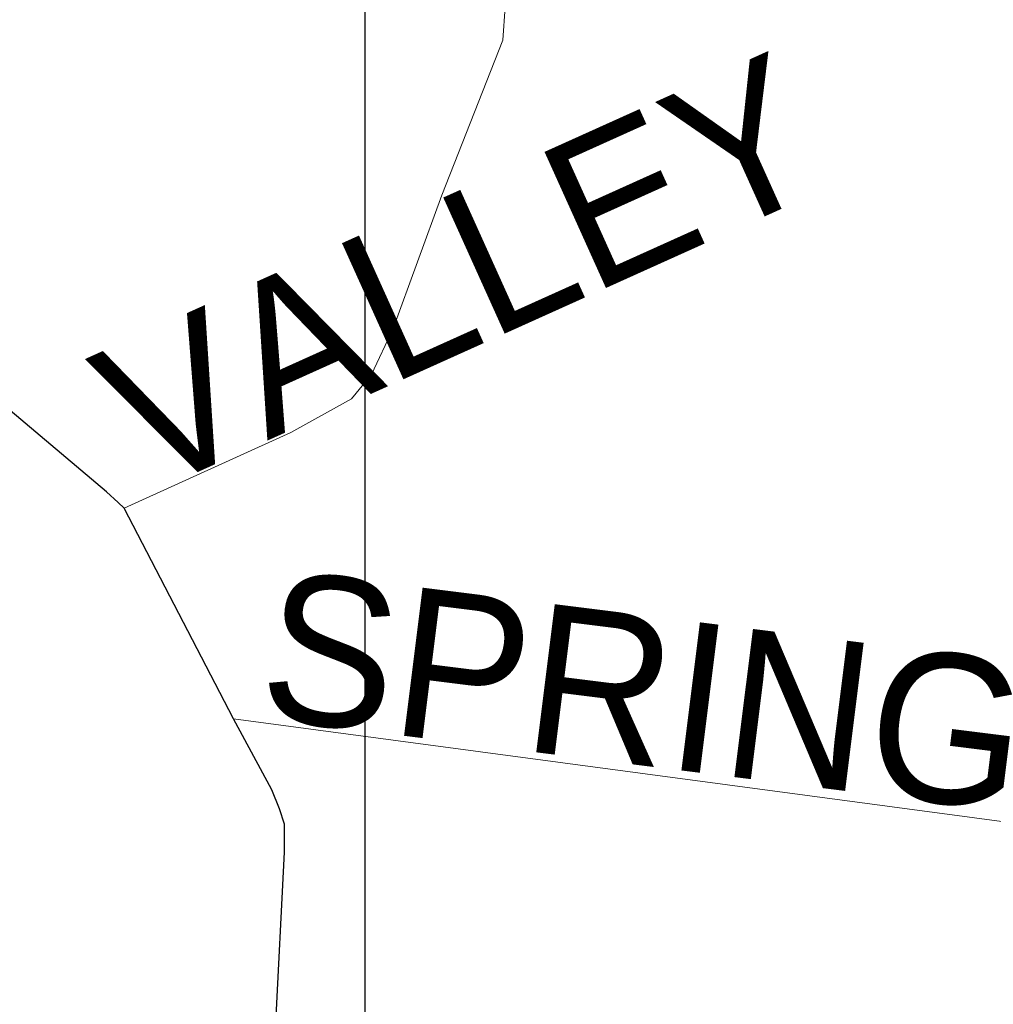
# Model space of a CAD drawing. Header units: feet. Extents: x 92 to 141.3, y -5 to 23.6.
# Tile 133 of 256: x 122.9 to 123.6, y 7 to 7.7. Entities that reach past the tile are written whole.
import ezdxf

# ---------------------------------------------------------------- set-up
doc = ezdxf.new("R2010")
doc.units = ezdxf.units.FT
doc.header["$MEASUREMENT"] = 0
doc.layers.add('0_Mview', color=7, linetype='Continuous', plot=False)
doc.layers.add('CUY - Design$0$GM_X_City_Street', color=7, linetype='Continuous', lineweight=0)
doc.layers.add('CUY - Design$0$GM_X_State_Route', color=1, linetype='Continuous', lineweight=30)
doc.layers.add('TX_X_20', color=7, linetype='Continuous')
doc.styles.add('CUY - Design$0$Styledgn030', font='dgn030.shx')

msp = doc.modelspace()

# ---------------------------------------------------------------- linework, layer by layer
at = {"layer": '0_Mview', "color": 2}
msp.add_lwpolyline([(116.14472, 9.31927), (123.13925, 9.31927), (123.13925, 3.19852), (116.14472, 3.19852)], close=True, dxfattribs=at)
at = {"layer": 'CUY - Design$0$GM_X_City_Street', "flags": 128}
for points in [[(122.95268, 7.34735), (123.08177, 7.40596), (123.12892, 7.43216), (123.14433, 7.45096), (123.16103, 7.48658), (123.19877, 7.58999), (123.24602, 7.71011), (123.24787, 7.736), (123.25033, 7.82662), (123.25042, 7.86359), (123.25526, 7.88293), (123.27314, 7.91099), (123.28173, 7.92348), (123.2951, 7.93065), (123.31231, 7.93323), (123.45633, 7.96924)], [(123.03732, 7.18419), (123.6751, 7.0989)]]:
    msp.add_lwpolyline(points, dxfattribs=at)
at = {"layer": 'CUY - Design$0$GM_X_State_Route', "flags": 128}
for points in [[(122.94795, 7.35174), (122.93908, 7.35997), (122.62866, 7.62212)], [(123.06946, 6.71755), (123.06934, 6.71879), (123.06317, 6.78235), (123.06371, 6.83336), (123.06988, 6.94349), (123.07691, 7.081), (123.07691, 7.10251), (123.07315, 7.11446), (123.06701, 7.12914), (123.03732, 7.18419), (122.95268, 7.34735), (122.94795, 7.35174)]]:
    msp.add_lwpolyline(points, dxfattribs=at)

# ---------------------------------------------------------------- texts
at = {"layer": 'TX_X_20', "style": 'CUY - Design$0$Styledgn030'}
for s, rotation, p in [('VALLEY', 24.27388, (122.96933, 7.35722)), ('SPRING', 352.87442, (123.05454, 7.18541))]:
    msp.add_text(s, height=0.1157, rotation=rotation, dxfattribs=at).set_placement(p)

doc.saveas('drawing.dxf')
